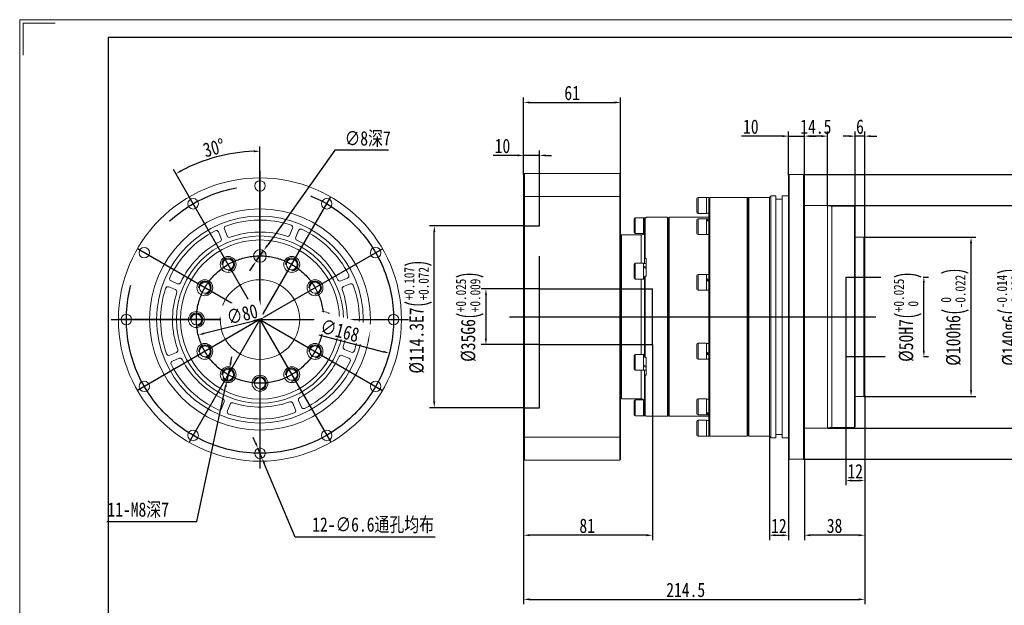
# Model space of a CAD drawing. Header units: millimetres. Extents: x 0 to 936, y 0 to 662.
# Tile 7 of 8: x 0 to 619, y 294 to 662. Entities that reach past the tile are written whole.
import ezdxf

# ---------------------------------------------------------------- set-up
doc = ezdxf.new("R2010")
doc.units = ezdxf.units.MM
doc.header["$LTSCALE"] = 15
doc.set_wipeout_variables(frame=1)
doc.header["$PDSIZE"] = -5
doc.linetypes.add('CENTER2', pattern=[28.575, 19.05, -3.175, 3.175, -3.175])
doc.linetypes.add('DASHED2', pattern=[9.525, 6.35, -3.175])
doc.layers.get('0').update_dxf_attribs({"lineweight": 18})
doc.layers.get('Defpoints').update_dxf_attribs({"lineweight": 18})
for name, color, linetype in [('1轮廓实线层', 7, 'Continuous'), ('2细线层', 4, 'Continuous'), ('3中心线层', 1, 'CENTER2'), ('4虚线层', 6, 'DASHED2'), ('5剖面线层', 2, 'Continuous'), ('7标注层', 4, 'Continuous')]:
    doc.layers.add(name, color=color, linetype=linetype)
doc.layers.add('图框_外框线', color=7, linetype='Continuous', lineweight=18)
doc.styles.add('TH_GBDIM', font='txt', dxfattribs={"width": 0.8})
doc.dimstyles.new('TH_GBDIM', dxfattribs={"dimscale": 1.5, "dimtxt": 3.5, "dimasz": 2.5, "dimexe": 2, "dimexo": 0, "dimgap": 1.5, "dimtad": 1, "dimdec": 1, "dimdsep": 46, "dimtxsty": 'TH_GBDIM', "dimcen": 2.5, "dimdle": 5, "dimclrd": 4, "dimclre": 4, "dimclrt": 3, "dimadec": 0, "dimazin": 0, "dimtfac": 0.714286, "dimtdec": 1, "dimtmove": 0, "dimatfit": 3, "dimfxl": 1, "dimtolj": 1, "dimarcsym": 0})

# ---------------------------------------------------------------- blocks, each defined once
blk = doc.blocks.new('*D62')
at = {"color": 4, "lineweight": -2}
for p, q in [((148.35, 396.03), (146.9, 399.49)), ((149.8, 392.57), (152.36, 386.49)), ((173.2, 336.83), (153.81, 383.03)), ((261.28, 336.83), (173.2, 336.83))]:
    blk.add_line(p, q, dxfattribs=at)
at = {"color": 4}
for points in [[(147.78, 395.79), (148.93, 396.27), (149.8, 392.57)], [(154.39, 383.27), (153.23, 382.79), (152.36, 386.49)]]:
    blk.add_solid(points, dxfattribs=at)
at = {"layer": 'Defpoints', "color": 0}
for p in [(149.8, 392.57), (152.36, 386.49)]:
    blk.add_point(p, dxfattribs=at)
at = {"color": 3, "insert": (222.23, 344.26), "char_height": 9, "attachment_point": 5, "style": 'TH_GBDIM'}
blk.add_mtext('\\A1;{12-∅6.6通孔均布}{}{}', dxfattribs=at)
blk = doc.blocks.new('*D63')
at = {"color": 4, "lineweight": -2}
for p, q in [((132.7, 446.47), (133.48, 450.14)), ((131.91, 442.8), (130.25, 434.98)), ((111.42, 346.68), (129.46, 431.31)), ((54.8, 346.68), (111.42, 346.68))]:
    blk.add_line(p, q, dxfattribs=at)
blk.add_arc((131.08, 438.89), 4, 213.91612, 270, dxfattribs=at)
at = {"color": 4}
for points in [[(132.08, 446.6), (133.31, 446.34), (131.91, 442.8)], [(130.08, 431.18), (128.85, 431.44), (130.25, 434.98)]]:
    blk.add_solid(points, dxfattribs=at)
at = {"layer": 'Defpoints', "color": 0}
for p in [(131.91, 442.8), (130.25, 434.98)]:
    blk.add_point(p, dxfattribs=at)
at = {"color": 3, "insert": (74.51, 353.73), "char_height": 9, "attachment_point": 5, "style": 'TH_GBDIM'}
blk.add_mtext('\\A1;{11-M8深7}{}{}', dxfattribs=at)
blk = doc.blocks.new('*D64')
at = {"color": 4, "lineweight": -2}
for p, q in [((198.13, 579.9), (155.56, 519.85)), ((231.99, 579.9), (198.13, 579.9)), ((148.77, 510.27), (153.39, 516.79)), ((146.6, 507.21), (144.43, 504.15))]:
    blk.add_line(p, q, dxfattribs=at)
at = {"color": 4}
for points in [[(155.05, 520.21), (156.07, 519.49), (153.39, 516.79)], [(147.11, 506.85), (146.09, 507.57), (148.77, 510.27)]]:
    blk.add_solid(points, dxfattribs=at)
at = {"layer": 'Defpoints', "color": 0}
for p in [(153.39, 516.79), (148.77, 510.27)]:
    blk.add_point(p, dxfattribs=at)
at = {"color": 3, "insert": (218.85, 586.96), "char_height": 9, "attachment_point": 5, "style": 'TH_GBDIM'}
blk.add_mtext('\\A1;{∅8深7}{}{}', dxfattribs=at)
blk = doc.blocks.new('*D65')
at = {"color": 4, "lineweight": -2}
for p, q in [((151.08, 562.53), (151.08, 582.3)), ((106.58, 550.61), (96.69, 567.73))]:
    blk.add_line(p, q, dxfattribs=at)
blk.add_arc((151.08, 473.53), 105.77, 92.03141, 117.96859, dxfattribs=at)
at = {"color": 4}
for points in [[(147.34, 578.61), (147.32, 579.86), (151.08, 579.3)], [(101.17, 567.5), (101.78, 566.4), (98.19, 565.13)]]:
    blk.add_solid(points, dxfattribs=at)
at = {"layer": 'Defpoints', "color": 0}
for p in [(132.71, 577.7), (151.08, 562.53), (106.58, 550.61), (151.08, 473.53), (151.08, 473.53)]:
    blk.add_point(p, dxfattribs=at)
at = {"color": 3, "insert": (122.18, 581.4), "char_height": 9, "attachment_point": 5, "rotation": 15, "style": 'TH_GBDIM'}
blk.add_mtext('\\A1;30%%d', dxfattribs=at)
blk = doc.blocks.new('*D66')
at = {"color": 4, "lineweight": -2}
for p, q in [((397.89, 457.76), (397.89, 335)), ((316.89, 385.76), (316.89, 335)), ((394.14, 338), (320.64, 338))]:
    blk.add_line(p, q, dxfattribs=at)
at = {"color": 4}
for points in [[(320.64, 338.63), (320.64, 337.38), (316.89, 338)], [(394.14, 337.38), (394.14, 338.63), (397.89, 338)]]:
    blk.add_solid(points, dxfattribs=at)
at = {"layer": 'Defpoints', "color": 0}
for p in [(397.89, 457.76), (316.89, 385.76), (316.89, 338)]:
    blk.add_point(p, dxfattribs=at)
at = {"color": 3, "insert": (356.83, 343.9), "char_height": 9, "attachment_point": 5, "style": 'TH_GBDIM'}
blk.add_mtext('\\A1;81', dxfattribs=at)
blk = doc.blocks.new('*D67')
at = {"color": 4, "lineweight": -2}
for p, q in [((316.89, 532.39), (257.7, 532.39)), ((260.7, 421.88), (260.7, 528.64)), ((316.89, 418.13), (257.7, 418.13))]:
    blk.add_line(p, q, dxfattribs=at)
at = {"color": 4}
for points in [[(261.33, 528.64), (260.08, 528.64), (260.7, 532.39)], [(260.08, 421.88), (261.33, 421.88), (260.7, 418.13)]]:
    blk.add_solid(points, dxfattribs=at)
at = {"layer": 'Defpoints', "color": 0}
for p in [(260.7, 532.39), (316.89, 532.39), (316.89, 418.13)]:
    blk.add_point(p, dxfattribs=at)
at = {"color": 3, "insert": (250.55, 475.26), "char_height": 9, "attachment_point": 5, "rotation": 90, "style": 'TH_GBDIM'}
blk.add_mtext('\\A1;{%%c114.3}{}{E7\\H0.7143x;{\\H2x;\\W0.5;(}\\S+0.107^ +0.072;{\\H2x;\\W0.5;)}}', dxfattribs=at)
blk = doc.blocks.new('*D68')
at = {"color": 4, "lineweight": -2}
for p, q in [((326.89, 492.76), (290.18, 492.76)), ((293.18, 489.01), (293.18, 461.51)), ((326.89, 457.76), (290.18, 457.76))]:
    blk.add_line(p, q, dxfattribs=at)
at = {"color": 4}
for points in [[(293.8, 489.01), (292.55, 489.01), (293.18, 492.76)], [(292.55, 461.51), (293.8, 461.51), (293.18, 457.76)]]:
    blk.add_solid(points, dxfattribs=at)
at = {"layer": 'Defpoints', "color": 0}
for p in [(326.89, 492.76), (293.18, 457.76), (326.89, 457.76)]:
    blk.add_point(p, dxfattribs=at)
at = {"color": 3, "insert": (283.02, 475.26), "char_height": 9, "attachment_point": 5, "rotation": 90, "style": 'TH_GBDIM'}
blk.add_mtext('\\A1;{%%c35}{}{G6\\H0.7143x;{\\H2x;\\W0.5;(}\\S+0.025^ +0.009;{\\H2x;\\W0.5;)}}', dxfattribs=at)
blk = doc.blocks.new('*D69')
at = {"color": 4, "lineweight": -2}
for p, q in [((519.39, 450.26), (519.39, 369.37)), ((531.39, 425.76), (531.39, 369.37)), ((523.14, 372.37), (527.64, 372.37))]:
    blk.add_line(p, q, dxfattribs=at)
at = {"color": 4}
for points in [[(523.14, 373), (523.14, 371.75), (519.39, 372.37)], [(527.64, 371.75), (527.64, 373), (531.39, 372.37)]]:
    blk.add_solid(points, dxfattribs=at)
at = {"layer": 'Defpoints', "color": 0}
for p in [(519.39, 450.26), (531.39, 425.76), (531.39, 372.37)]:
    blk.add_point(p, dxfattribs=at)
at = {"color": 3, "insert": (525.39, 378.25), "char_height": 9, "attachment_point": 5, "style": 'TH_GBDIM'}
blk.add_mtext('\\A1;12', dxfattribs=at)
blk = doc.blocks.new('*D70')
at = {"color": 4, "lineweight": -2}
for p, q in [((531.39, 425.76), (531.39, 335)), ((493.39, 386.26), (493.39, 335)), ((527.64, 338), (497.14, 338))]:
    blk.add_line(p, q, dxfattribs=at)
at = {"color": 4}
for points in [[(497.14, 338.63), (497.14, 337.38), (493.39, 338)], [(527.64, 337.38), (527.64, 338.63), (531.39, 338)]]:
    blk.add_solid(points, dxfattribs=at)
at = {"layer": 'Defpoints', "color": 0}
for p in [(531.39, 425.76), (493.39, 386.26), (493.39, 338)]:
    blk.add_point(p, dxfattribs=at)
at = {"color": 3, "insert": (512.39, 343.9), "char_height": 9, "attachment_point": 5, "style": 'TH_GBDIM'}
blk.add_mtext('\\A1;38', dxfattribs=at)
blk = doc.blocks.new('*D71')
at = {"color": 4, "lineweight": -2}
for p, q in [((471.39, 400.26), (471.39, 335)), ((483.39, 386.26), (483.39, 335)), ((475.14, 338), (479.64, 338))]:
    blk.add_line(p, q, dxfattribs=at)
at = {"color": 4}
for points in [[(475.14, 338.63), (475.14, 337.38), (471.39, 338)], [(479.64, 337.38), (479.64, 338.63), (483.39, 338)]]:
    blk.add_solid(points, dxfattribs=at)
at = {"layer": 'Defpoints', "color": 0}
for p in [(471.39, 400.26), (483.39, 386.26), (483.39, 338)]:
    blk.add_point(p, dxfattribs=at)
at = {"color": 3, "insert": (477.39, 343.88), "char_height": 9, "attachment_point": 5, "style": 'TH_GBDIM'}
blk.add_mtext('\\A1;12', dxfattribs=at)
blk = doc.blocks.new('*D72')
at = {"color": 4, "lineweight": -2}
for p, q in [((531.39, 500.26), (541.47, 500.26)), ((568.15, 500.26), (571.54, 500.26)), ((568.54, 454.01), (568.54, 496.51)), ((531.39, 450.26), (544.27, 450.26)), ((568.31, 450.26), (571.54, 450.26))]:
    blk.add_line(p, q, dxfattribs=at)
at = {"color": 4}
for points in [[(569.16, 496.51), (567.91, 496.51), (568.54, 500.26)], [(567.91, 454.01), (569.16, 454.01), (568.54, 450.26)]]:
    blk.add_solid(points, dxfattribs=at)
at = {"layer": 'Defpoints', "color": 0}
for p in [(531.39, 500.26), (568.54, 500.26), (531.39, 450.26)]:
    blk.add_point(p, dxfattribs=at)
at = {"color": 3, "insert": (558.38, 475.26), "char_height": 9, "attachment_point": 5, "rotation": 90, "style": 'TH_GBDIM'}
blk.add_mtext('\\A1;{%%c50}{}{H7\\H0.7143x;{\\H2x;\\W0.5;(}\\S+0.025^  0;{\\H2x;\\W0.5;)}}', dxfattribs=at)
blk = doc.blocks.new('*D73')
at = {"color": 4, "lineweight": -2}
for p, q in [((530.89, 525.26), (601.22, 525.26)), ((598.22, 429.01), (598.22, 521.51)), ((530.89, 425.26), (601.22, 425.26))]:
    blk.add_line(p, q, dxfattribs=at)
at = {"color": 4}
for points in [[(598.84, 521.51), (597.59, 521.51), (598.22, 525.26)], [(597.59, 429.01), (598.84, 429.01), (598.22, 425.26)]]:
    blk.add_solid(points, dxfattribs=at)
at = {"layer": 'Defpoints', "color": 0}
for p in [(530.89, 525.26), (598.22, 525.26), (530.89, 425.26)]:
    blk.add_point(p, dxfattribs=at)
at = {"color": 3, "insert": (588.06, 475.26), "char_height": 9, "attachment_point": 5, "rotation": 90, "style": 'TH_GBDIM'}
blk.add_mtext('\\A1;{%%c100}{}{h6\\H0.7143x;{\\H2x;\\W0.5;(}\\S 0^ -0.022;{\\H2x;\\W0.5;)}}', dxfattribs=at)
blk = doc.blocks.new('*D74')
at = {"color": 4, "lineweight": -2}
for p, q in [((507.89, 545.26), (636.38, 545.26)), ((633.38, 541.51), (633.38, 409.01)), ((507.89, 405.26), (636.38, 405.26))]:
    blk.add_line(p, q, dxfattribs=at)
at = {"color": 4}
for points in [[(634.01, 541.51), (632.76, 541.51), (633.38, 545.26)], [(632.76, 409.01), (634.01, 409.01), (633.38, 405.26)]]:
    blk.add_solid(points, dxfattribs=at)
at = {"layer": 'Defpoints', "color": 0}
for p in [(507.89, 545.26), (507.89, 405.26), (633.38, 405.26)]:
    blk.add_point(p, dxfattribs=at)
at = {"color": 3, "insert": (623.23, 475.26), "char_height": 9, "attachment_point": 5, "rotation": 90, "style": 'TH_GBDIM'}
blk.add_mtext('\\A1;{%%c140}{}{g6\\H0.7143x;{\\H2x;\\W0.5;(}\\S-0.014^ -0.039;{\\H2x;\\W0.5;)}}', dxfattribs=at)
blk = doc.blocks.new('*D75')
at = {"color": 4, "lineweight": -2}
for p, q in [((492.89, 564.76), (664.58, 564.76)), ((661.58, 389.51), (661.58, 561.01)), ((492.89, 385.76), (664.58, 385.76))]:
    blk.add_line(p, q, dxfattribs=at)
at = {"color": 4}
for points in [[(662.2, 561.01), (660.95, 561.01), (661.58, 564.76)], [(660.95, 389.51), (662.2, 389.51), (661.58, 385.76)]]:
    blk.add_solid(points, dxfattribs=at)
at = {"layer": 'Defpoints', "color": 0}
for p in [(492.89, 564.76), (661.58, 564.76), (492.89, 385.76)]:
    blk.add_point(p, dxfattribs=at)
at = {"color": 3, "insert": (655.35, 474.92), "char_height": 9, "attachment_point": 5, "rotation": 90, "style": 'TH_GBDIM'}
blk.add_mtext('\\A1;{%%c179}{}{}', dxfattribs=at)
blk = doc.blocks.new('*D76')
at = {"color": 4, "lineweight": -2}
for p, q in [((531.39, 425.76), (531.39, 294.72)), ((316.89, 385.76), (316.89, 294.72)), ((320.64, 297.72), (527.64, 297.72))]:
    blk.add_line(p, q, dxfattribs=at)
at = {"color": 4}
for points in [[(320.64, 298.35), (320.64, 297.1), (316.89, 297.72)], [(527.64, 297.1), (527.64, 298.35), (531.39, 297.72)]]:
    blk.add_solid(points, dxfattribs=at)
at = {"layer": 'Defpoints', "color": 0}
for p in [(531.39, 425.76), (316.89, 385.76), (531.39, 297.72)]:
    blk.add_point(p, dxfattribs=at)
at = {"color": 3, "insert": (418.79, 303.6), "char_height": 9, "attachment_point": 5, "style": 'TH_GBDIM'}
blk.add_mtext('\\A1;214.5', dxfattribs=at)
blk = doc.blocks.new('*D77')
at = {"color": 4, "lineweight": -2}
for p, q in [((493.39, 564.26), (493.39, 591.78)), ((504.14, 588.78), (497.14, 588.78)), ((507.89, 545.26), (507.89, 591.78))]:
    blk.add_line(p, q, dxfattribs=at)
at = {"color": 4}
for points in [[(497.14, 589.4), (497.14, 588.15), (493.39, 588.78)], [(504.14, 588.15), (504.14, 589.4), (507.89, 588.78)]]:
    blk.add_solid(points, dxfattribs=at)
at = {"layer": 'Defpoints', "color": 0}
for p in [(493.39, 588.78), (493.39, 564.26), (507.89, 545.26)]:
    blk.add_point(p, dxfattribs=at)
at = {"color": 3, "insert": (500.64, 594.65), "char_height": 9, "attachment_point": 5, "style": 'TH_GBDIM'}
blk.add_mtext('\\A1;14.5', dxfattribs=at)
blk = doc.blocks.new('*D78')
at = {"color": 4, "lineweight": -2}
for p, q in [((479.64, 588.78), (453.95, 588.78)), ((483.39, 564.26), (483.39, 591.78)), ((483.39, 588.78), (493.39, 588.78)), ((493.39, 564.26), (493.39, 591.78)), ((497.14, 588.78), (500.89, 588.78))]:
    blk.add_line(p, q, dxfattribs=at)
at = {"color": 4}
for points in [[(479.64, 588.15), (479.64, 589.4), (483.39, 588.78)], [(497.14, 589.4), (497.14, 588.15), (493.39, 588.78)]]:
    blk.add_solid(points, dxfattribs=at)
at = {"layer": 'Defpoints', "color": 0}
for p in [(493.39, 588.78), (483.39, 564.26), (493.39, 564.26)]:
    blk.add_point(p, dxfattribs=at)
at = {"color": 3, "insert": (459.76, 594.68), "char_height": 9, "attachment_point": 5, "style": 'TH_GBDIM'}
blk.add_mtext('\\A1;10', dxfattribs=at)
blk = doc.blocks.new('*D79')
at = {"color": 4, "lineweight": -2}
for p, q in [((521.64, 588.78), (517.89, 588.78)), ((525.39, 544.26), (525.39, 591.78)), ((531.39, 588.78), (525.39, 588.78)), ((531.39, 524.76), (531.39, 591.78)), ((535.14, 588.78), (538.89, 588.78))]:
    blk.add_line(p, q, dxfattribs=at)
at = {"color": 4}
for points in [[(521.64, 588.15), (521.64, 589.4), (525.39, 588.78)], [(535.14, 589.4), (535.14, 588.15), (531.39, 588.78)]]:
    blk.add_solid(points, dxfattribs=at)
at = {"layer": 'Defpoints', "color": 0}
for p in [(525.39, 588.78), (525.39, 544.26), (531.39, 524.76)]:
    blk.add_point(p, dxfattribs=at)
at = {"color": 3, "insert": (528.39, 594.68), "char_height": 9, "attachment_point": 5, "style": 'TH_GBDIM'}
blk.add_mtext('\\A1;6', dxfattribs=at)
blk = doc.blocks.new('*D82')
at = {"layer": '7标注层', "color": 4, "lineweight": -2}
for p, q in [((313.14, 576.67), (297.78, 576.67)), ((316.89, 564.76), (316.89, 579.67)), ((326.89, 576.67), (316.89, 576.67)), ((326.89, 532.39), (326.89, 579.67)), ((330.64, 576.67), (334.39, 576.67))]:
    blk.add_line(p, q, dxfattribs=at)
at = {"layer": '7标注层', "color": 4}
for points in [[(313.14, 576.05), (313.14, 577.3), (316.89, 576.67)], [(330.64, 577.3), (330.64, 576.05), (326.89, 576.67)]]:
    blk.add_solid(points, dxfattribs=at)
at = {"layer": 'Defpoints', "color": 0}
for p in [(316.89, 576.67), (316.89, 564.76), (326.89, 532.39)]:
    blk.add_point(p, dxfattribs=at)
at = {"layer": '7标注层', "color": 3, "insert": (303.58, 582.57), "char_height": 9, "attachment_point": 5, "style": 'TH_GBDIM'}
blk.add_mtext('\\A1;10', dxfattribs=at)
blk = doc.blocks.new('*D83')
at = {"layer": '7标注层', "color": 4, "lineweight": -2}
blk.add_line((188.16, 463.9), (228.75, 453.35), dxfattribs=at)
at = {"layer": '7标注层', "color": 4}
blk.add_solid([(228.6, 452.75), (228.91, 453.96), (232.38, 452.41)], dxfattribs=at)
at = {"layer": 'Defpoints', "color": 0}
for p in [(69.78, 494.65), (232.38, 452.41)]:
    blk.add_point(p, dxfattribs=at)
at = {"layer": '7标注层', "color": 3, "insert": (201.31, 466.58), "char_height": 9, "attachment_point": 5, "rotation": 345.43927, "style": 'TH_GBDIM'}
blk.add_mtext('\\A1;∅168', dxfattribs=at)
blk = doc.blocks.new('*D84')
at = {"layer": '7标注层', "color": 4, "lineweight": -2}
blk.add_line((150.6, 473.41), (115.9, 464.8), dxfattribs=at)
at = {"layer": '7标注层', "color": 4}
blk.add_solid([(115.75, 465.41), (116.05, 464.19), (112.26, 463.9)], dxfattribs=at)
at = {"layer": 'Defpoints', "color": 0}
for p in [(189.9, 483.16), (112.26, 463.9)]:
    blk.add_point(p, dxfattribs=at)
at = {"layer": '7标注层', "color": 3, "insert": (139.94, 476.84), "char_height": 9, "attachment_point": 5, "rotation": 13.9358, "style": 'TH_GBDIM'}
blk.add_mtext('\\A1;∅80', dxfattribs=at)
blk = doc.blocks.new('*D86')
at = {"layer": '7标注层', "color": 4, "lineweight": -2}
for p, q in [((316.89, 564.76), (316.89, 612.96)), ((377.89, 563.5), (377.89, 612.96)), ((320.64, 609.96), (374.14, 609.96))]:
    blk.add_line(p, q, dxfattribs=at)
at = {"layer": '7标注层', "color": 4}
for points in [[(320.64, 610.58), (320.64, 609.33), (316.89, 609.96)], [(374.14, 609.33), (374.14, 610.58), (377.89, 609.96)]]:
    blk.add_solid(points, dxfattribs=at)
at = {"layer": 'Defpoints', "color": 0}
for p in [(377.89, 609.96), (316.89, 564.76), (377.89, 563.5)]:
    blk.add_point(p, dxfattribs=at)
at = {"layer": '7标注层', "color": 3, "insert": (347.39, 615.86), "char_height": 9, "attachment_point": 5, "style": 'TH_GBDIM'}
blk.add_mtext('\\A1;61', dxfattribs=at)

msp = doc.modelspace()

# ---------------------------------------------------------------- hatches: boundary and pattern name
at = {"layer": '5剖面线层'}
h = msp.add_hatch(color=256, dxfattribs=at)
h.paths.add_polyline_path([(151.08, 517.53), (151.08, 513.53, -0.025016), (155.08, 513.33, 0.428941)])
h.paths.add_polyline_path([(151.08, 513.53, 0.025016), (147.09, 513.33, 0.399638), (151.08, 509.53)])

# ---------------------------------------------------------------- linework, layer by layer
at = {"color": 7, "linetype": 'Continuous', "lineweight": 15}
for p, q in [((316.89, 564.76), (316.89, 550.62)), ((377.39, 565.26), (317.39, 565.26)), ((317.39, 550.8), (317.39, 565.26)), ((377.39, 565.26), (377.39, 550.8)), ((377.89, 550.62), (377.89, 564.76)), ((483.39, 564.26), (483.39, 475.26)), ((483.89, 475.26), (483.89, 564.76)), ((492.89, 564.76), (492.89, 385.76)), ((493.39, 386.26), (493.39, 564.26)), ((472.39, 475.26), (472.39, 551.26)), ((475.39, 475.26), (475.39, 551.26)), ((479.39, 475.26), (479.39, 551.26)), ((316.89, 550.62), (316.89, 399.9)), ((317.39, 399.72), (317.39, 550.8)), ((317.39, 550.8), (377.39, 550.8)), ((377.39, 550.8), (377.39, 399.72)), ((377.89, 399.9), (377.89, 550.62)), ((425.79, 549.51), (425.79, 545.26)), ((425.79, 545.26), (425.79, 541.01)), ((426.54, 545.26), (426.54, 550.26)), ((426.54, 540.26), (426.54, 545.26)), ((431.79, 545.26), (431.79, 550.26)), ((431.79, 540.26), (431.79, 545.26)), ((433.39, 550.2), (433.39, 549.76)), ((433.39, 550.11), (433.39, 549.76)), ((433.39, 549.73), (433.39, 536.74)), ((433.89, 475.26), (433.89, 550.26)), ((457.39, 550.26), (457.39, 400.26)), ((457.89, 400.76), (457.89, 549.76)), ((457.89, 549.76), (457.89, 475.26)), ((458.39, 475.26), (458.39, 550.26)), ((471.39, 475.26), (471.39, 550.26)), ((507.89, 475.26), (507.89, 545.26)), ((510.72, 475.26), (510.72, 544.76)), ((524.89, 544.76), (524.89, 405.76)), ((525.39, 406.26), (525.39, 544.26)), ((386.29, 536.76), (386.29, 528.26)), ((387.04, 527.51), (387.04, 537.51)), ((392.29, 527.51), (392.29, 537.51)), ((392.89, 536.93), (392.89, 511.61)), ((393.39, 537.43), (393.89, 537.43)), ((393.39, 511.93), (393.39, 537.43)), ((393.89, 537.76), (393.89, 537.43)), ((407.39, 537.76), (407.39, 412.76)), ((407.89, 413.26), (407.89, 537.26)), ((407.89, 537.26), (407.89, 475.26)), ((408.39, 475.26), (408.39, 537.76)), ((425.79, 536.14), (425.79, 529.39)), ((426.54, 528.95), (426.54, 536.89)), ((431.79, 528.95), (431.79, 536.89)), ((433.39, 536.74), (433.39, 535.89)), ((433.39, 535.89), (433.39, 535.53)), ((433.39, 535.53), (433.39, 535.23)), ((433.39, 535.27), (433.39, 534.27)), ((433.39, 534.27), (433.39, 500.23)), ((126.76, 524.41), (125.03, 528.58)), ((128.68, 530.22), (130.4, 526.06)), ((169.86, 526.71), (171.59, 530.88)), ((175.33, 529.46), (173.6, 525.29)), ((378.39, 475.26), (378.39, 526.76)), ((390.89, 526.76), (390.89, 508.89)), ((425.79, 529.39), (425.79, 527.64)), ((426.54, 526.89), (426.54, 528.95)), ((431.79, 526.89), (431.79, 528.95)), ((530.89, 525.26), (530.89, 425.26)), ((531.39, 425.76), (531.39, 524.76)), ((386.29, 508.14), (386.29, 507.03)), ((387.04, 507.58), (387.04, 508.89)), ((392.29, 507.58), (392.29, 508.89)), ((392.89, 511.61), (392.89, 508.83)), ((393.89, 511.93), (393.39, 511.93)), ((393.89, 511.93), (393.89, 500.76)), ((386.29, 507.03), (386.29, 499.64)), ((387.04, 498.89), (387.04, 507.58)), ((392.29, 498.89), (392.29, 507.58)), ((426.54, 492.14), (426.54, 501.89)), ((431.79, 492.14), (431.79, 501.89)), ((95.15, 497.78), (99.31, 496.05)), ((201.97, 497.85), (206.14, 499.58)), ((207.77, 495.93), (203.61, 494.21)), ((390.89, 498.89), (390.89, 475.26)), ((392.89, 500.58), (392.89, 449.94)), ((392.89, 498.57), (392.89, 498.39)), ((393.39, 449.76), (393.39, 500.76)), ((393.39, 500.76), (393.89, 500.76)), ((425.79, 501.14), (425.79, 492.85)), ((433.39, 500.27), (433.39, 498.42)), ((433.39, 498.42), (433.39, 498.28)), ((433.39, 498.28), (433.39, 497.51)), ((433.39, 497.51), (433.39, 496.27)), ((433.39, 496.27), (433.39, 475.26)), ((97.9, 492.31), (93.73, 494.04)), ((425.79, 492.85), (425.79, 492.64)), ((426.54, 491.89), (426.54, 492.14)), ((431.79, 491.89), (431.79, 492.14)), ((378.39, 423.76), (378.39, 475.26)), ((390.89, 475.26), (390.89, 451.64)), ((407.89, 475.26), (407.89, 413.26)), ((408.39, 412.76), (408.39, 475.26)), ((433.39, 475.26), (433.39, 454.25)), ((433.89, 400.26), (433.89, 475.26)), ((457.89, 475.26), (457.89, 400.76)), ((458.39, 400.26), (458.39, 475.26)), ((471.39, 400.26), (471.39, 475.26)), ((472.39, 399.26), (472.39, 475.26)), ((475.39, 399.26), (475.39, 475.26)), ((479.39, 399.26), (479.39, 475.26)), ((483.39, 475.26), (483.39, 386.26)), ((483.89, 385.76), (483.89, 475.26)), ((507.89, 405.26), (507.89, 475.26)), ((510.72, 405.76), (510.72, 475.26)), ((426.54, 448.63), (426.54, 458.63)), ((431.79, 448.63), (431.79, 458.63)), ((94.39, 451.13), (98.55, 452.85)), ((204.26, 454.75), (208.43, 453.02)), ((392.89, 452.14), (392.89, 451.95)), ((425.79, 457.88), (425.79, 449.38)), ((433.39, 454.25), (433.39, 452.1)), ((433.39, 452.1), (433.39, 451.36)), ((100.19, 449.21), (96.03, 447.48)), ((207.01, 449.28), (202.85, 451.01)), ((386.29, 450.89), (386.29, 445.73)), ((387.04, 445.57), (387.04, 451.64)), ((392.29, 445.57), (392.29, 451.64)), ((393.89, 449.76), (393.39, 449.76)), ((393.89, 449.76), (393.89, 438.59)), ((433.39, 451.25), (433.39, 451.36)), ((433.39, 451.25), (433.39, 450.25)), ((433.39, 450.29), (433.39, 416.25)), ((386.29, 445.73), (386.29, 442.39)), ((387.04, 441.64), (387.04, 445.57)), ((390.89, 441.64), (390.89, 423.76)), ((392.29, 441.64), (392.29, 445.57)), ((392.89, 441.7), (392.89, 438.91)), ((392.89, 438.91), (392.89, 413.59)), ((393.39, 438.59), (393.89, 438.59)), ((393.39, 413.09), (393.39, 438.59)), ((126.83, 417.6), (128.56, 421.76)), ((175.4, 422.64), (177.13, 418.47)), ((386.29, 422.26), (386.29, 413.96)), ((387.04, 413.25), (387.04, 423.01)), ((392.29, 413.25), (392.29, 423.01)), ((425.79, 422.88), (425.79, 414.38)), ((426.54, 413.63), (426.54, 423.63)), ((431.79, 413.63), (431.79, 423.63)), ((132.3, 420.35), (130.57, 416.18)), ((173.48, 416.84), (171.76, 421)), ((433.39, 416.25), (433.39, 414.63)), ((386.29, 413.96), (386.29, 413.76)), ((387.04, 413.01), (387.04, 413.25)), ((392.29, 413.01), (392.29, 413.25)), ((393.89, 413.09), (393.39, 413.09)), ((393.89, 413.09), (393.89, 412.76)), ((425.79, 409.51), (425.79, 401.01)), ((426.54, 400.26), (426.54, 410.26)), ((431.79, 400.26), (431.79, 410.26)), ((433.39, 414.63), (433.39, 414.45)), ((433.39, 414.16), (433.39, 414.45)), ((433.39, 414.16), (433.39, 413.78)), ((433.39, 413.78), (433.39, 400.79)), ((316.89, 399.9), (316.89, 385.76)), ((317.39, 385.26), (317.39, 399.72)), ((377.39, 399.72), (317.39, 399.72)), ((377.39, 399.72), (377.39, 385.26)), ((377.89, 385.76), (377.89, 399.9)), ((433.39, 400.79), (433.39, 400.32)), ((433.39, 400.41), (433.39, 400.76)), ((317.39, 385.26), (377.39, 385.26))]:
    msp.add_line(p, q, dxfattribs=at)
for centre, radius in [((151.08, 473.53), 89), ((151.08, 557.53), 3.3), ((109.08, 546.28), 3.3), ((193.08, 546.28), 3.3), ((151.08, 473.53), 69.5), ((151.08, 473.53), 65), ((151.08, 473.53), 52.5), ((151.08, 473.53), 50), ((78.33, 515.53), 3.3), ((151.08, 513.53), 4), ((223.83, 515.53), 3.3), ((131.08, 508.17), 5), ((131.08, 508.17), 3.4), ((171.08, 508.17), 5), ((171.08, 508.17), 3.4), ((116.44, 493.53), 5), ((116.44, 493.53), 3.4), ((151.08, 473.53), 25), ((185.72, 493.53), 5), ((185.72, 493.53), 3.4), ((67.08, 473.53), 3.3), ((111.08, 473.53), 5), ((111.08, 473.53), 3.4), ((191.08, 473.53), 5), ((191.08, 473.53), 3.4), ((235.08, 473.53), 3.3), ((116.44, 453.53), 5), ((185.72, 453.53), 5), ((116.44, 453.53), 3.4), ((185.72, 453.53), 3.4), ((131.08, 438.89), 5), ((131.08, 438.89), 3.4), ((171.08, 438.89), 5), ((171.08, 438.89), 3.4), ((78.33, 431.53), 3.3), ((151.08, 433.53), 5), ((151.08, 433.53), 3.4), ((223.83, 431.53), 3.3), ((109.08, 400.78), 3.3), ((193.08, 400.78), 3.3), ((151.08, 389.53), 3.3)]:
    msp.add_circle(centre, radius, dxfattribs=at)
for centre, radius, start, end in [((426.54, 549.51), 0.75, 90, 180), ((426.54, 541.01), 0.75, 180, 270), ((151.08, 473.53), 62.5, 71.73058, 110.15115), ((170.2, 531.45), 1.5, 337.5, 71.73058), ((387.04, 536.76), 0.75, 90, 180), ((426.54, 536.14), 0.75, 90, 180), ((151.08, 473.53), 62.5, 116.73058, 155.15115), ((123.64, 528.01), 1.5, 22.5, 116.73058), ((130.07, 530.8), 1.5, 110.15115, 202.5), ((151.08, 473.53), 55, 72.06822, 109.96396), ((168.48, 527.29), 1.5, 252.06822, 337.5), ((176.71, 528.88), 1.5, 65.15115, 157.5), ((151.08, 473.53), 62.5, 26.73058, 65.15115), ((387.04, 528.26), 0.75, 180, 270), ((390.89, 528.76), 2, 270, 300.16813), ((426.54, 527.64), 0.75, 180, 270), ((151.08, 473.53), 55, 117.06822, 154.96396), ((125.37, 523.84), 1.5, 297.06822, 22.5), ((131.79, 526.63), 1.5, 202.5, 289.96396), ((174.99, 524.72), 1.5, 157.5, 244.96396), ((151.08, 473.53), 55, 27.06822, 64.96396), ((387.04, 508.14), 0.75, 90, 180), ((205.56, 500.97), 1.5, 292.5, 26.73058), ((426.54, 501.14), 0.75, 90, 180), ((95.73, 499.16), 1.5, 155.15115, 247.5), ((99.89, 497.44), 1.5, 247.5, 334.96396), ((201.39, 499.24), 1.5, 207.06822, 292.5), ((208.35, 494.54), 1.5, 20.15115, 112.5), ((387.04, 499.64), 0.75, 180, 270), ((151.08, 473.53), 62.5, 161.73058, 200.15115), ((93.15, 492.65), 1.5, 67.5, 161.73058), ((151.08, 473.53), 55, 162.06822, 199.96396), ((97.32, 490.93), 1.5, 342.06822, 67.5), ((204.18, 492.82), 1.5, 112.5, 199.96396), ((151.08, 473.53), 55, 342.06822, 19.96396), ((151.08, 473.53), 62.5, 341.73058, 20.15115), ((426.54, 492.64), 0.75, 180, 270), ((426.54, 457.88), 0.75, 90, 180), ((93.81, 452.52), 1.5, 200.15115, 292.5), ((97.98, 454.24), 1.5, 292.5, 19.96396), ((204.84, 456.13), 1.5, 162.06822, 247.5), ((209.01, 454.41), 1.5, 247.5, 341.73058), ((96.6, 446.09), 1.5, 112.5, 206.73058), ((100.77, 447.82), 1.5, 27.06822, 112.5), ((151.08, 473.53), 55, 207.06822, 244.96396), ((151.08, 473.53), 55, 297.06822, 334.96396), ((151.08, 473.53), 62.5, 296.73058, 335.15115), ((202.27, 449.62), 1.5, 67.5, 154.96396), ((206.43, 447.9), 1.5, 335.15115, 67.5), ((387.04, 450.89), 0.75, 90, 180), ((426.54, 449.38), 0.75, 180, 270), ((151.08, 473.53), 62.5, 206.73058, 245.15115), ((387.04, 442.39), 0.75, 180, 270), ((127.17, 422.34), 1.5, 337.5, 64.96396), ((133.68, 419.77), 1.5, 72.06822, 157.5), ((151.08, 473.53), 55, 252.06822, 289.96396), ((170.37, 420.42), 1.5, 22.5, 109.96396), ((176.79, 423.22), 1.5, 117.06822, 202.5), ((387.04, 422.26), 0.75, 90, 180), ((390.89, 421.76), 2, 59.81508, 90), ((426.54, 422.88), 0.75, 90, 180), ((125.45, 418.18), 1.5, 245.15115, 337.5), ((131.96, 415.6), 1.5, 157.5, 251.73058), ((151.08, 473.53), 62.5, 251.73058, 290.15115), ((172.09, 416.26), 1.5, 290.15115, 22.5), ((178.52, 419.05), 1.5, 202.5, 296.73058), ((387.04, 413.76), 0.75, 180, 270), ((426.54, 414.38), 0.75, 180, 270), ((426.54, 409.51), 0.75, 90, 180), ((426.54, 401.01), 0.75, 180, 270)]:
    msp.add_arc(centre, radius, start, end, dxfattribs=at)
at = {"color": 7, "linetype": 'Continuous', "lineweight": 15, "extrusion": (0, 0, -1)}
for centre, major_axis, ratio, start_param, end_param in [((431.79, 545.26), (-8.56, 0), 0.57735, 1.570796, 1.7589), ((433.39, 545.26), (-8.56, 0), 0.57735, 1.477162, 1.570796), ((392.29, 532.51), (-8.56, 0), 0.57735, 1.570796, 1.696052), ((393.89, 532.51), (-8.56, 0), 0.57735, 1.477162, 1.570796), ((433.39, 531.89), (-8.43, 3.54), 0.408882, 1.212832, 1.400936), ((431.79, 531.89), (-8.43, 3.54), 0.408882, 1.400936, 1.589039), ((393.89, 503.89), (-8.49, 4.55), 0.227735, 1.261411, 1.449514), ((392.29, 503.89), (-8.49, 4.55), 0.227735, 1.449514, 1.637618), ((393.89, 503.89), (-5.74, 3.07), 0.227735, 1.324433, 1.449514), ((433.39, 496.89), (-8.53, 4.8), 0.136294, 1.30614, 1.494243), ((433.39, 496.89), (-5.77, 3.25), 0.136294, 1.214015, 1.494243), ((431.79, 496.89), (-8.53, 4.8), 0.136294, 1.494243, 1.682346), ((433.39, 453.63), (-8.53, 4.8), 0.136294, 4.635836, 4.823939), ((431.79, 453.63), (-5.77, 3.25), 0.136294, 4.355608, 4.635836), ((431.79, 453.63), (-8.53, 4.8), 0.136294, 4.447732, 4.635836), ((393.89, 446.64), (-8.49, 4.55), 0.227735, 4.591107, 4.77921), ((392.29, 446.64), (-5.74, 3.07), 0.227735, 4.466025, 4.591107), ((392.29, 446.64), (-8.49, 4.55), 0.227735, 4.403004, 4.591107), ((433.39, 418.63), (-8.43, 3.54), 0.408882, 4.542528, 4.730632), ((393.89, 418.01), (-8.56, 0), 0.57735, 4.712389, 4.900492), ((392.29, 418.01), (-8.56, 0), 0.57735, 4.618754, 4.712389), ((431.79, 418.63), (-8.43, 3.54), 0.408882, 4.354425, 4.542528), ((433.39, 405.26), (-8.56, 0), 0.57735, 4.712389, 4.900492), ((431.79, 405.26), (-8.56, 0), 0.57735, 4.618754, 4.712389)]:
    msp.add_ellipse(centre, major_axis=major_axis, ratio=ratio, start_param=start_param, end_param=end_param, dxfattribs=at)
at = {"color": 7, "linetype": 'Continuous', "lineweight": 15}
for points in [[(316.89, 564.76), (317.39, 565.26)], [(377.39, 565.26), (377.89, 564.76)], [(483.39, 564.26), (483.89, 564.76)], [(483.89, 564.76), (492.89, 564.76)], [(492.89, 564.76), (493.39, 564.26)], [(471.39, 550.26), (472.39, 551.26)], [(472.39, 551.26), (475.39, 551.26)], [(479.39, 551.26), (483.39, 551.26)], [(317.39, 550.8), (316.89, 550.62)], [(377.89, 550.62), (377.39, 550.8)], [(426.54, 550.26), (431.79, 550.26)], [(433.39, 549.76), (433.89, 550.26)], [(433.89, 550.26), (457.39, 550.26)], [(457.39, 550.26), (457.89, 549.76)], [(457.89, 549.76), (458.39, 550.26)], [(458.39, 550.26), (471.39, 550.26)], [(475.39, 549.26), (479.39, 549.26)], [(493.39, 545.26), (507.89, 545.26)], [(507.89, 545.26), (510.72, 544.76)], [(431.79, 540.26), (426.54, 540.26)], [(433.39, 540.32), (431.79, 540.32)], [(510.72, 544.76), (524.89, 544.76)], [(524.89, 544.76), (525.39, 544.26)], [(387.04, 537.51), (392.29, 537.51)], [(393.39, 537.43), (392.89, 536.93)], [(393.89, 537.76), (407.39, 537.76)], [(407.39, 537.76), (407.89, 537.26)], [(407.89, 537.26), (408.39, 537.76)], [(408.39, 537.76), (433.39, 537.76)], [(426.54, 536.89), (431.79, 536.89)], [(431.79, 536.83), (433.39, 536.83)], [(377.89, 526.26), (378.39, 526.76)], [(378.39, 526.76), (390.89, 526.76)], [(392.29, 527.51), (387.04, 527.51)], [(392.51, 527.57), (392.29, 527.57)], [(431.79, 526.89), (426.54, 526.89)], [(433.39, 526.95), (431.79, 526.95)], [(525.39, 525.26), (530.89, 525.26)], [(530.89, 525.26), (531.39, 524.76)], [(387.04, 508.89), (392.29, 508.89)], [(392.29, 508.83), (393.89, 508.83)], [(392.89, 511.61), (393.39, 511.93)], [(426.54, 501.89), (431.79, 501.89)], [(431.79, 501.83), (433.39, 501.83)], [(392.29, 498.89), (387.04, 498.89)], [(392.89, 498.95), (392.29, 498.95)], [(393.39, 500.76), (392.89, 500.58)], [(431.79, 491.89), (426.54, 491.89)], [(433.39, 491.95), (431.79, 491.95)], [(426.54, 458.63), (431.79, 458.63)], [(431.79, 458.57), (433.39, 458.57)], [(387.04, 451.64), (392.29, 451.64)], [(392.29, 451.58), (392.89, 451.58)], [(392.89, 449.94), (393.39, 449.76)], [(431.79, 448.63), (426.54, 448.63)], [(433.39, 448.69), (431.79, 448.69)], [(392.29, 441.64), (387.04, 441.64)], [(393.89, 441.7), (392.29, 441.7)], [(393.39, 438.59), (392.89, 438.91)], [(378.39, 423.76), (377.89, 424.26)], [(390.89, 423.76), (378.39, 423.76)], [(387.04, 423.01), (392.29, 423.01)], [(392.29, 422.95), (392.48, 422.95)], [(426.54, 423.63), (431.79, 423.63)], [(431.79, 423.57), (433.39, 423.57)], [(530.89, 425.26), (525.39, 425.26)], [(531.39, 425.76), (530.89, 425.26)], [(392.29, 413.01), (387.04, 413.01)], [(392.89, 413.59), (393.39, 413.09)], [(407.39, 412.76), (393.89, 412.76)], [(407.89, 413.26), (407.39, 412.76)], [(408.39, 412.76), (407.89, 413.26)], [(433.39, 412.76), (408.39, 412.76)], [(431.79, 413.63), (426.54, 413.63)], [(426.54, 410.26), (431.79, 410.26)], [(433.39, 413.69), (431.79, 413.69)], [(431.79, 410.2), (433.39, 410.2)], [(507.89, 405.26), (493.39, 405.26)], [(510.72, 405.76), (507.89, 405.26)], [(524.89, 405.76), (510.72, 405.76)], [(525.39, 406.26), (524.89, 405.76)], [(316.89, 399.9), (317.39, 399.72)], [(377.39, 399.72), (377.89, 399.9)], [(431.79, 400.26), (426.54, 400.26)], [(433.89, 400.26), (433.39, 400.76)], [(457.39, 400.26), (433.89, 400.26)], [(457.89, 400.76), (457.39, 400.26)], [(458.39, 400.26), (457.89, 400.76)], [(471.39, 400.26), (458.39, 400.26)], [(472.39, 399.26), (471.39, 400.26)], [(475.39, 399.26), (472.39, 399.26)], [(479.39, 401.26), (475.39, 401.26)], [(483.39, 399.26), (479.39, 399.26)], [(317.39, 385.26), (316.89, 385.76)], [(377.89, 385.76), (377.39, 385.26)], [(483.89, 385.76), (483.39, 386.26)], [(492.89, 385.76), (483.89, 385.76)], [(493.39, 386.26), (492.89, 385.76)]]:
    msp.add_open_spline(points, degree=1, dxfattribs=at)
for points, knots in [([(391.9, 527.03), (391.9, 527.03), (391.93, 527.04), (392.49, 527.41), (392.84, 528.02), (392.88, 528.49), (392.89, 528.62)], [0, 0, 0, 0, 0.165945, 0.54148, 0.868171, 1, 1, 1, 1]), ([(392.75, 498.95), (392.77, 498.91), (392.86, 498.74), (392.88, 498.65), (392.89, 498.57)], [0, 0, 0, 0, 0.217721, 1, 1, 1, 1]), ([(392.89, 451.95), (392.88, 451.86), (392.86, 451.77), (392.76, 451.58), (392.75, 451.58)], [0, 0, 0, 0, 0.964474, 1, 1, 1, 1]), ([(392.89, 421.9), (392.87, 422.09), (392.81, 422.63), (392.42, 423.12), (392.07, 423.4), (391.84, 423.52), (391.88, 423.5), (391.9, 423.49)], [0, 0, 0, 0, 0.18398, 0.544088, 0.735233, 0.931888, 1, 1, 1, 1])]:
    msp.add_open_spline(points, degree=3, knots=knots, dxfattribs=at)
at = {"layer": '2细线层'}
for centre in [(131.08, 508.17), (171.08, 508.17), (116.44, 493.53), (185.72, 493.53), (111.08, 473.53), (191.08, 473.53), (116.44, 453.53), (185.72, 453.53), (131.08, 438.89), (171.08, 438.89), (151.08, 433.53)]:
    msp.add_arc(centre, 4, 270, 180, dxfattribs=at)
at = {"layer": '3中心线层'}
for p, q in [((151.08, 567.03), (151.08, 380.03)), ((151.08, 473.53), (151.08, 562.53)), ((151.08, 473.53), (106.58, 550.61)), ((151.08, 473.53), (195.58, 550.61)), ((151.08, 473.53), (74, 518.03)), ((151.08, 473.53), (228.16, 518.03)), ((57.58, 473.53), (244.58, 473.53)), ((151.08, 473.53), (62.08, 473.53)), ((151.08, 473.53), (74, 429.03)), ((151.08, 473.53), (106.58, 396.45)), ((151.08, 473.53), (151.08, 384.53)), ((151.08, 473.53), (195.58, 396.45)), ((151.08, 473.53), (228.16, 429.03)), ((151.08, 473.53), (240.08, 473.53)), ((308.06, 475.26), (538.39, 475.26))]:
    msp.add_line(p, q, dxfattribs=at)
for radius in [84, 40]:
    msp.add_circle((151.08, 473.53), radius, dxfattribs=at)
at = {"layer": '4虚线层'}
for p, q in [((316.89, 532.39), (326.89, 532.39)), ((326.89, 418.13), (326.89, 532.39)), ((519.39, 500.26), (519.39, 450.26)), ((519.39, 500.26), (531.39, 500.26)), ((326.89, 492.76), (397.89, 492.76)), ((397.89, 457.76), (397.89, 492.76)), ((326.89, 457.76), (397.89, 457.76)), ((519.39, 450.26), (531.39, 450.26)), ((316.89, 418.13), (326.89, 418.13))]:
    msp.add_line(p, q, dxfattribs=at)
at = {"layer": '图框_外框线', "color": 3}
msp.add_lwpolyline([(0, 0), (936.06, 0), (936.06, 661.93), (0, 661.93)], close=True, dxfattribs=at)
msp.add_lwpolyline([(2.23, 639.64), (2.23, 659.7), (22.29, 659.7)], dxfattribs=at)
at = {"layer": '图框_外框线', "color": 3, "lineweight": 25}
msp.add_lwpolyline([(55.72, 11.14), (924.92, 11.14), (924.92, 650.79), (55.72, 650.79)], close=True, dxfattribs=at)

# ---------------------------------------------------------------- dimensions: what is measured, and where the dimension line sits
for base, p1, p2, picture, middle in [((493.39, 588.78), (483.39, 564.26), (493.39, 564.26), '*D78', (459.76, 588.78)), ((525.39, 588.78), (531.39, 524.76), (525.39, 544.26), '*D79', (528.39, 588.78)), ((493.39, 588.78), (507.89, 545.26), (493.39, 564.26), '*D77', (500.64, 588.78)), ((316.89, 338), (397.89, 457.76), (316.89, 385.76), '*D66', (356.83, 338)), ((531.39, 372.37), (519.39, 450.26), (531.39, 425.76), '*D69', (525.39, 372.37)), ((531.39, 297.72), (316.89, 385.76), (531.39, 425.76), '*D76', (418.79, 297.72)), ((493.39, 338), (531.39, 425.76), (493.39, 386.26), '*D70', (512.39, 338)), ((483.39, 338), (471.39, 400.26), (483.39, 386.26), '*D71', (477.39, 338))]:
    dim = msp.add_linear_dim(base=base, p1=p1, p2=p2, dimstyle='TH_GBDIM', override={"dimtxt": 6, "dimgap": 1})
    dim.commit()
    dim.dimension.update_dxf_attribs({"geometry": picture, "text_midpoint": middle, "dimtype": 160})
dim = msp.add_angular_dim_2l(base=(132.71, 577.7), line1=((151.08, 473.53), (151.08, 562.53)), line2=((151.08, 473.53), (106.58, 550.61)), dimstyle='TH_GBDIM', override={"dimtxt": 6, "dimgap": 1})
dim.commit()
dim.dimension.update_dxf_attribs({"geometry": '*D65', "text_midpoint": (122.18, 581.4)})
for p1, p2, text, picture, middle in [((148.77, 510.27), (153.39, 516.79), '{<>深7}{}{}', '*D64', (218.85, 579.9)), ((131.91, 442.8), (130.25, 434.98), '{11-M8深7}{}{}', '*D63', (74.51, 346.68)), ((149.8, 392.57), (152.36, 386.49), '{12-<>通孔均布}{}{}', '*D62', (222.23, 336.83))]:
    dim = msp.add_diameter_dim_2p(p1=p1, p2=p2, text=text, dimstyle='TH_GBDIM', override={"dimtxt": 6, "dimgap": 1, "dimtoh": 1})
    dim.commit()
    dim.dimension.update_dxf_attribs({"geometry": picture, "text_midpoint": middle, "dimtype": 163})
for base, p1, p2, text, picture, middle in [((661.58, 564.76), (492.89, 385.76), (492.89, 564.76), '{%%c<>}{}{}', '*D75', (661.58, 474.92)), ((293.18, 457.76), (326.89, 492.76), (326.89, 457.76), '{%%c<>}{}{G6\\H0.7143x;{\\H2x;\\W0.5;(}\\S+0.025^ +0.009;{\\H2x;\\W0.5;)}}', '*D68', (293.18, 475.26)), ((568.54, 500.26), (531.39, 450.26), (531.39, 500.26), '{%%c<>}{}{H7\\H0.7143x;{\\H2x;\\W0.5;(}\\S+0.025^  0;{\\H2x;\\W0.5;)}}', '*D72', (568.54, 475.26))]:
    dim = msp.add_linear_dim(base=base, p1=p1, p2=p2, angle=90, text=text, dimstyle='TH_GBDIM', override={"dimtxt": 6, "dimgap": 1})
    dim.commit()
    dim.dimension.update_dxf_attribs({"geometry": picture, "text_midpoint": middle, "dimtype": 160})
for base, p1, p2, text, picture, middle in [((260.7, 532.39), (316.89, 418.13), (316.89, 532.39), '{%%c<>}{}{E7\\H0.7143x;{\\H2x;\\W0.5;(}\\S+0.107^ +0.072;{\\H2x;\\W0.5;)}}', '*D67', (250.55, 475.26)), ((633.38, 405.26), (507.89, 545.26), (507.89, 405.26), '{%%c<>}{}{g6\\H0.7143x;{\\H2x;\\W0.5;(}\\S-0.014^ -0.039;{\\H2x;\\W0.5;)}}', '*D74', (623.23, 475.26)), ((598.22, 525.26), (530.89, 425.26), (530.89, 525.26), '{%%c<>}{}{h6\\H0.7143x;{\\H2x;\\W0.5;(}\\S 0^ -0.022;{\\H2x;\\W0.5;)}}', '*D73', (588.06, 475.26))]:
    dim = msp.add_linear_dim(base=base, p1=p1, p2=p2, angle=90, text=text, dimstyle='TH_GBDIM', override={"dimtxt": 6, "dimgap": 1, "dimtad": 1, "dimjust": 0, "dimdec": 1, "dimlfac": 1, "dimse1": 0, "dimse2": 0, "dimsd1": 0, "dimsd2": 0})
    dim.commit()
    dim.dimension.update_dxf_attribs({"geometry": picture, "text_midpoint": middle})
at = {"layer": '7标注层'}
for base, p1, p2, picture, middle in [((377.89, 609.96), (316.89, 564.76), (377.89, 563.5), '*D86', (347.39, 615.86)), ((316.89, 576.67), (326.89, 532.39), (316.89, 564.76), '*D82', (303.58, 582.57))]:
    dim = msp.add_linear_dim(base=base, p1=p1, p2=p2, dimstyle='TH_GBDIM', override={"dimtxt": 6, "dimgap": 1}, dxfattribs=at)
    dim.commit()
    dim.dimension.update_dxf_attribs({"geometry": picture, "text_midpoint": middle})

# ---------------------------------------------------------------- next in the draw order: wipeouts: each hides what was drawn before it
msp.add_wipeout([(183.34, 466.13), (186.74, 479.2), (221.35, 470.21), (217.96, 457.14)]).dxf.layer = '1轮廓实线层'

# ---------------------------------------------------------------- next in the draw order: dimensions: what is measured, and where the dimension line sits
dim = msp.add_diameter_dim_2p(p1=(69.78, 494.65), p2=(232.38, 452.41), dimstyle='TH_GBDIM', override={"dimtxt": 6, "dimgap": 1}, dxfattribs=at)
dim.commit()
dim.dimension.update_dxf_attribs({"geometry": '*D83', "text_midpoint": (199.83, 460.87), "dimtype": 163})

# ---------------------------------------------------------------- next in the draw order: wipeouts: each hides what was drawn before it
msp.add_wipeout([(127.84, 468.47), (124.59, 481.57), (150.06, 487.89), (153.31, 474.79)]).dxf.layer = '1轮廓实线层'

# ---------------------------------------------------------------- next in the draw order: dimensions: what is measured, and where the dimension line sits
dim = msp.add_diameter_dim_2p(p1=(189.9, 483.16), p2=(112.26, 463.9), dimstyle='TH_GBDIM', override={"dimtxt": 6, "dimgap": 1}, dxfattribs=at)
dim.commit()
dim.dimension.update_dxf_attribs({"geometry": '*D84', "text_midpoint": (141.36, 471.12), "dimtype": 163})

doc.saveas('drawing.dxf')
